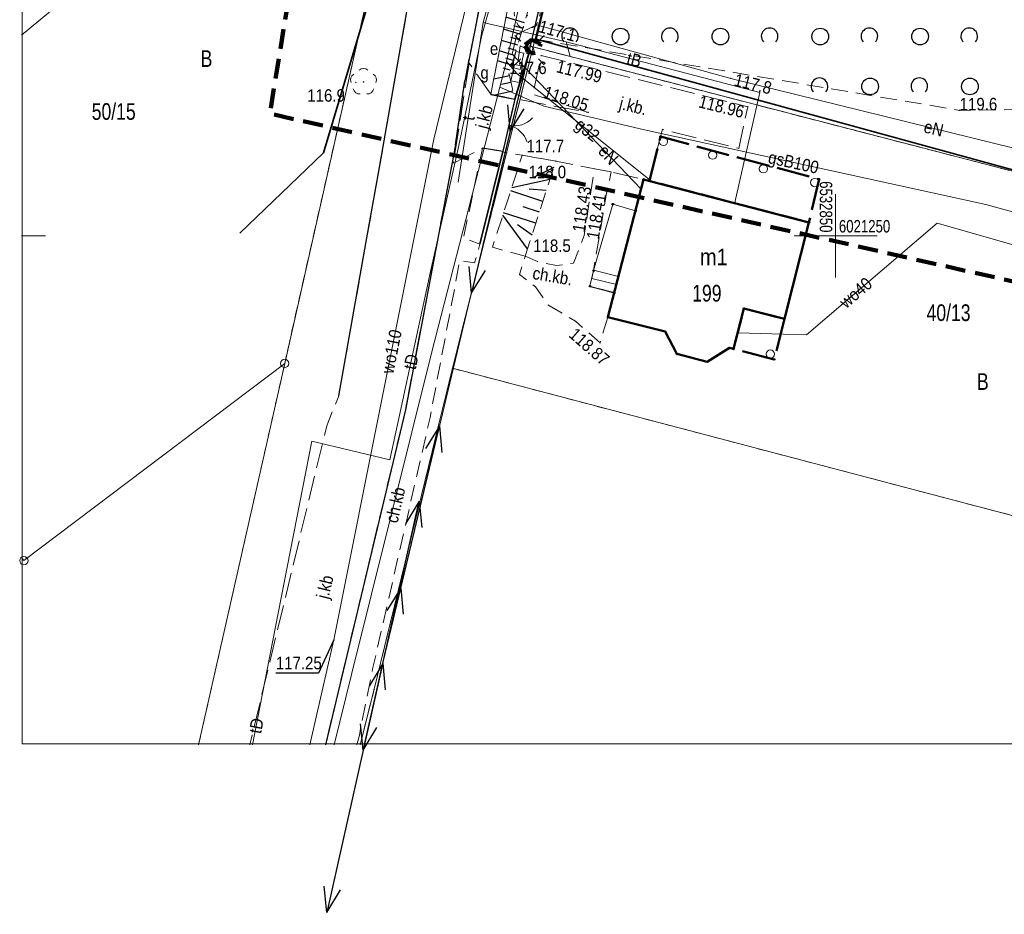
# Model space of a CAD drawing. Header units: metres. Extents: x 6532801 to 6532945, y 6021209 to 6021424.
# Tile 1 of 11: x 6532801 to 6532860, y 6021209 to 6021263. Entities that reach past the tile are written whole.
import ezdxf
from ezdxf.enums import TextEntityAlignment as Align

# ---------------------------------------------------------------- set-up
doc = ezdxf.new("R2010")
doc.units = ezdxf.units.M
doc.header["$MEASUREMENT"] = 0
for name, pattern in [('1.0_0.5', [1.5, 1, -0.5]), ('1.5_0.5', [2, 1.5, -0.5]), ('2.0_0.5', [2.5, 2, -0.5]), ('219-500', [0]), ('4', [1.8, 1.2, -0.6]), ('egug-500', [1, 0.5, -0.5]), ('otob_500', [0]), ('suep_nn_500', [0])]:
    doc.linetypes.add(name, pattern=pattern)
doc.layers.get('0').update_dxf_attribs({"color": 2, "linetype": 'CONTINUOUS', "lineweight": 5})
for name, color, linetype in [('000 Inne (niezydentyfikowane)', 7, 'CONTINUOUS'), ('202-punkt graniczny', 7, 'CONTINUOUS'), ('203-punkt graniczny', 7, 'CONTINUOUS'), ('210-oznaczenie konturu użytku gruntowego', 7, 'CONTINUOUS'), ('211-numer działki ewidencyjnej', 7, 'CONTINUOUS'), ('218-kontur użytku gruntowego', 7, 'CONTINUOUS'), ('219-działka ewidencyjna', 7, 'CONTINUOUS'), ('311-podpora', 7, 'CONTINUOUS'), ('312-budynek ewidencyjny', 7, 'CONTINUOUS'), ('312-oznaczenie budynku ewidencyjnego', 7, 'CONTINUOUS'), ('312-oznaczenie budynku ewidencyjnego-Atr117', 7, 'CONTINUOUS'), ('352-schody', 7, 'CONTINUOUS'), ('blok - nawis', 7, 'CONTINUOUS'), ('brama', 7, 'CONTINUOUS'), ('chodnik', 7, 'CONTINUOUS'), ('chodnik-Atr17', 7, 'CONTINUOUS'), ('drzewo liściaste', 7, 'CONTINUOUS'), ('jezdnia', 7, 'CONTINUOUS'), ('jezdnia-Atr17', 7, 'CONTINUOUS'), ('krawężnik', 7, 'CONTINUOUS'), ('latarnia', 7, 'CONTINUOUS'), ('Obszar opracowania', 7, 'CONTINUOUS'), ('ogrodzenie trwałe', 7, 'CONTINUOUS'), ('pikieta naturalna', 7, 'CONTINUOUS'), ('pikieta naturalna-Atr2', 7, 'CONTINUOUS'), ('pikieta sztuczna', 7, 'CONTINUOUS'), ('pikieta sztuczna-Atr2', 7, 'CONTINUOUS'), ('przewód elektroenergetyczny niskiego napięcia', 7, 'CONTINUOUS'), ('przewód elektroenergetyczny podziemny', 7, 'CONTINUOUS'), ('przewód elektroenergetyczny podziemny-Atr1', 7, 'CONTINUOUS'), ('przewód gazowy', 7, 'CONTINUOUS'), ('przewód gazowy-Atr1', 7, 'CONTINUOUS'), ('przewód telekomunikacyjny podziemny', 7, 'CONTINUOUS'), ('przewód telekomunikacyjny podziemny-Atr1', 7, 'CONTINUOUS'), ('przewód wodociągowy', 7, 'CONTINUOUS'), ('przewód wodociągowy-Atr1', 7, 'CONTINUOUS'), ('Punkt budynku', 7, 'CONTINUOUS'), ('Ramki i opis wydruku', 7, 'CONTINUOUS'), ('rzędna', 7, 'CONTINUOUS'), ('rzędna-Atr2', 7, 'CONTINUOUS'), ('skarpa nieumocniona', 7, 'CONTINUOUS'), ('szafa elektroenergetyczna lub kontener', 7, 'CONTINUOUS'), ('szafa elektroenergetyczna lub kontener-Atr17', 7, 'CONTINUOUS'), ('szafa gazowa lub kontener', 7, 'CONTINUOUS'), ('szafa gazowa lub kontener-Atr17', 7, 'CONTINUOUS'), ('Wstawianie ramki sekcyjnej z opisem', 7, 'CONTINUOUS'), ('zadrzewienie  zakrzewienie', 7, 'CONTINUOUS')]:
    doc.layers.add(name, color=color, linetype=linetype)
doc.styles.get("Standard").update_dxf_attribs({"font": 'Working1250', "width": 0.75})
doc.linetypes.add('902-500', pattern='A,3.75,0,[1,ksztalty.shx,S=0.5,R=0,X=0,Y=0],3.75', length=7.5)

# ---------------------------------------------------------------- blocks, each defined once
blk = doc.blocks.new('311')
at = {"color": 0, "linetype": 'Continuous', "lineweight": 0}
blk.add_circle((0, 0), 0.25, dxfattribs=at)
blk = doc.blocks.new('PUNKTBUD')
at = {"color": 0}
blk.add_circle((0, 0), 0.045, dxfattribs=at)
blk = doc.blocks.new('203')
at = {"linetype": 'Continuous', "lineweight": 0}
h = blk.add_hatch(color=0, dxfattribs=at)
edge = h.paths.add_edge_path()
edge.add_arc((0, 0), 0.045, 0, 360)
blk = doc.blocks.new('202')
at = {"color": 0, "linetype": 'Continuous', "lineweight": 0}
blk.add_circle((0, 0), 0.25, dxfattribs=at)
blk = doc.blocks.new('OK02')
at = {"color": 0, "linetype": 'Continuous', "lineweight": 0}
for centre, start, end in [((-1.5, 0), 0, 60), ((1.5, 0), 120, 180)]:
    blk.add_arc(centre, 1.5, start, end, dxfattribs=at)
blk = doc.blocks.new('PW01')
at = {"linetype": 'Continuous', "lineweight": 13}
h = blk.add_hatch(color=0, dxfattribs=at)
edge = h.paths.add_edge_path()
edge.add_arc((0, 0), 0.045, 0, 360)
blk = doc.blocks.new('SUEP1')
at = {"color": 0, "linetype": 'Continuous'}
for p, q in [((0, 0), (5, 0)), ((5, 0), (3.5, 0.5)), ((5, 0), (3.5, -0.5)), ((5, 0), (15, 0)), ((15, 0), (13.5, 0.5)), ((15, 0), (13.5, -0.5))]:
    blk.add_line(p, q, dxfattribs=at)
blk = doc.blocks.new('OP021')
at = {"linetype": 'Continuous', "lineweight": 13}
h = blk.add_hatch(color=0, dxfattribs=at)
edge = h.paths.add_edge_path()
edge.add_arc((0, 0), 0.05, 0, 360)
at = {"color": 0, "linetype": 'Continuous', "lineweight": 13}
for centre, start, end in [((0, 0.4), 49.272, 130.728), ((-0.38, 0.124), 121.308, 202.548), ((0.38, 0.124), 337.452, 58.692), ((-0.235, -0.324), 193.221, 274.871), ((0.235, -0.324), 265.129, 346.779)]:
    blk.add_arc(centre, 0.4, start, end, dxfattribs=at)
blk = doc.blocks.new('OTZK1')
at = {"color": 0, "linetype": 'Continuous'}
blk.add_circle((0, 0), 0.5, dxfattribs=at)
blk = doc.blocks.new('OTZK2')
at = {"color": 0, "linetype": 'Continuous'}
blk.add_arc((0, 0), 0.5, 318.85, 221.162, dxfattribs=at)
blk = doc.blocks.new('US20')
at = {"color": 0, "linetype": 'Continuous', "lineweight": 13}
for p, q in [((-0.5, -0.25), (-0.5, 0.25)), ((-0.5, 0.25), (0.5, 0.25)), ((0.5, -0.25), (0.5, 0.25)), ((-0.5, -0.25), (0.5, -0.25))]:
    blk.add_line(p, q, dxfattribs=at)
blk = doc.blocks.new('US18')
at = {"color": 0, "linetype": 'Continuous', "lineweight": 13}
for p, q in [((-0.5, -0.25), (-0.5, 0.25)), ((-0.5, 0.25), (0.5, 0.25)), ((0.5, -0.25), (0.5, 0.25)), ((-0.5, -0.25), (0.5, -0.25))]:
    blk.add_line(p, q, dxfattribs=at)
blk = doc.blocks.new('SM01')
at = {"color": 0, "linetype": 'Continuous', "lineweight": 13}
for p, q in [((-0.53, 0.531), (-0.883, 0.884)), ((0.531, 0.531), (0.884, 0.884)), ((-0.53, -0.53), (-0.883, -0.883)), ((0.531, -0.53), (0.884, -0.883))]:
    blk.add_line(p, q, dxfattribs=at)
blk.add_circle((0, 0), 0.25, dxfattribs=at)

msp = doc.modelspace()

# ---------------------------------------------------------------- linework, layer by layer
at = {"layer": '000 Inne (niezydentyfikowane)', "color": 7, "linetype": 'Continuous', "lineweight": 25, "flags": 128}
for points in [[(6532831.29, 6021262.8), (6532830.18, 6021263.14)], [(6532831.19, 6021262.45), (6532830.65, 6021262.61)], [(6532831.08, 6021262.1), (6532830.04, 6021262.42)], [(6532830.99, 6021261.77), (6532830.48, 6021261.92)], [(6532830.89, 6021261.45), (6532829.91, 6021261.74)], [(6532830.7, 6021260.83), (6532829.78, 6021261.11)], [(6532830.79, 6021261.14), (6532830.32, 6021261.28)], [(6532830.53, 6021260.25), (6532829.67, 6021260.51)], [(6532830.62, 6021260.54), (6532830.17, 6021260.67)], [(6532830.39, 6021259.62), (6532829.45, 6021259.41)], [(6532830.44, 6021259.96), (6532830.02, 6021260.08)], [(6532830.48, 6021259.21), (6532829.92, 6021259.09)], [(6532830.6, 6021258.7), (6532829.51, 6021258.45)], [(6532833.06, 6021254.1), (6532831.79, 6021253.49)], [(6532832.82, 6021253.38), (6532830.53, 6021252.89)], [(6532832.4, 6021252.07), (6532830.47, 6021252.7)], [(6532832.61, 6021252.72), (6532831.57, 6021252.8)], [(6532831.98, 6021250.76), (6532830.04, 6021251.38)], [(6532832.19, 6021251.42), (6532831.22, 6021251.74)], [(6532831.48, 6021249.21), (6532830, 6021251.25)], [(6532831.75, 6021250.04), (6532830.87, 6021250.65)]]:
    msp.add_lwpolyline(points, dxfattribs=at)
at = {"layer": '218-kontur użytku gruntowego', "color": 3, "linetype": 'egug-500', "lineweight": 18, "flags": 128}
for points in [[(6532831.82, 6021261.35), (6532841.05, 6021298.39)], [(6532841.05, 6021298.39), (6532831.82, 6021261.35)], [(6532816.88, 6021242.33), (6532823.55, 6021271.88)], [(6532823.55, 6021271.88), (6532816.88, 6021242.33)], [(6532831.82, 6021261.35), (6532826.97, 6021242.04)], [(6532826.97, 6021242.04), (6532831.82, 6021261.35)], [(6532874.38, 6021250.32), (6532831.82, 6021261.35)], [(6532831.82, 6021261.35), (6532874.38, 6021250.32)], [(6532811.703, 6021219.41), (6532816.88, 6021242.33)], [(6532816.88, 6021242.33), (6532811.703, 6021219.41)], [(6532822.26, 6021222.75), (6532826.97, 6021242.04)], [(6532826.97, 6021242.04), (6532869.05, 6021230.97)], [(6532821.416, 6021219.41), (6532822.26, 6021222.75)]]:
    msp.add_lwpolyline(points, dxfattribs=at)
at = {"layer": '219-działka ewidencyjna', "color": 7, "linetype": '219-500', "lineweight": 18, "flags": 128}
for points in [[(6532841.05, 6021298.39), (6532831.82, 6021261.35)], [(6532816.88, 6021242.33), (6532823.55, 6021271.88)], [(6532831.82, 6021261.35), (6532826.97, 6021242.04)], [(6532831.82, 6021261.35), (6532874.38, 6021250.32)], [(6532801.2, 6021230.48), (6532816.88, 6021242.33)], [(6532811.703, 6021219.41), (6532816.88, 6021242.33)], [(6532826.97, 6021242.04), (6532822.26, 6021222.75)], [(6532826.97, 6021242.04), (6532869.05, 6021230.97)], [(6532801.05, 6021230.676), (6532801.2, 6021230.48)], [(6532822.26, 6021222.75), (6532821.416, 6021219.41)]]:
    msp.add_lwpolyline(points, dxfattribs=at)
at = {"layer": '312-budynek ewidencyjny', "color": 7, "linetype": 'Continuous', "lineweight": 50, "flags": 128}
for points in [[(6532836.31, 6021245.12), (6532838.46, 6021253.39)], [(6532838.46, 6021253.39), (6532848.4, 6021250.8)], [(6532848.4, 6021250.8), (6532846.92, 6021245.01)], [(6532844.49, 6021245.63), (6532843.86, 6021243.2)], [(6532846.92, 6021245.01), (6532844.49, 6021245.63)], [(6532839.75, 6021244.25), (6532836.31, 6021245.12)], [(6532840.46, 6021242.9), (6532839.75, 6021244.25)], [(6532843.62, 6021243.26), (6532842.27, 6021242.43)], [(6532843.86, 6021243.2), (6532843.62, 6021243.26)], [(6532842.27, 6021242.43), (6532840.46, 6021242.9)]]:
    msp.add_lwpolyline(points, dxfattribs=at)
at = {"layer": '352-schody', "color": 7, "linetype": 'Continuous', "lineweight": 18, "flags": 128}
msp.add_lwpolyline([(6532837.97, 6021251.5), (6532836.61, 6021251.9), (6532835.45, 6021247.91), (6532835.23, 6021246.97), (6532836.69, 6021246.56)], close=True, dxfattribs=at)
msp.add_lwpolyline([(6532837.97, 6021251.5), (6532836.61, 6021251.9), (6532835.45, 6021247.91), (6532835.23, 6021246.97), (6532836.69, 6021246.56)], close=True, dxfattribs=at)
for points in [[(6532835.455, 6021247.928), (6532836.948, 6021247.555)], [(6532835.34, 6021247.442), (6532836.822, 6021247.071)], [(6532835.748, 6021246.824), (6532836.697, 6021246.587)]]:
    msp.add_lwpolyline(points, dxfattribs=at)
at = {"layer": 'blok - nawis', "color": 7, "linetype": '2.0_0.5', "lineweight": 50, "flags": 128}
for points in [[(6532838.81, 6021253.3), (6532839.47, 6021255.96), (6532849.01, 6021253.4), (6532848.4, 6021250.8)], [(6532843.86, 6021243.2), (6532844.49, 6021245.63), (6532846.92, 6021245.01), (6532846.31, 6021242.57)]]:
    msp.add_lwpolyline(points, close=True, dxfattribs=at)
at = {"layer": 'brama', "color": 7, "linetype": 'otob_500', "lineweight": 18, "flags": 128}
msp.add_lwpolyline([(6532830.71, 6021258.21), (6532830, 6021255.07)], dxfattribs=at)
at = {"layer": 'chodnik', "color": 7, "linetype": '1.0_0.5', "lineweight": 18, "flags": 128}
for points in [[(6532831.63, 6021276.67), (6532829.13, 6021266.55), (6532827.71, 6021259.31), (6532827.15, 6021255.46), (6532824.14, 6021239.54), (6532820.58, 6021224.62), (6532819.335, 6021219.41)], [(6532821.21, 6021219.41), (6532821.37, 6021220), (6532822.19, 6021224.06), (6532825.62, 6021239.08), (6532827.41, 6021248.52), (6532828.29, 6021248.37), (6532828.62, 6021249.49), (6532827.63, 6021249.87), (6532828.77, 6021255.26), (6532830, 6021255.07), (6532830.71, 6021258.21), (6532829.26, 6021258.52), (6532831.06, 6021267.43), (6532833.11, 6021275.54), (6532833.7, 6021276.16), (6532831.63, 6021276.67)]]:
    msp.add_lwpolyline(points, dxfattribs=at)
msp.add_lwpolyline([(6532836.5, 6021253.84), (6532835.53, 6021254.02), (6532835.48, 6021253.81), (6532835.26, 6021252.49), (6532834.89, 6021250.02), (6532834.24, 6021248.35), (6532833.23, 6021248.21), (6532832.07, 6021248.45), (6532831.34, 6021248.77), (6532831, 6021247.67), (6532831.96, 6021246.93), (6532832.7, 6021245.86), (6532834.36, 6021244.87), (6532835.84, 6021243.57), (6532836.31, 6021245.12), (6532836.69, 6021246.56), (6532835.27, 6021246.94), (6532835.23, 6021246.97), (6532835.45, 6021247.91), (6532836.23, 6021252.57), (6532836.47, 6021253.64)], close=True, dxfattribs=at)
at = {"layer": 'jezdnia', "color": 7, "linetype": '1.5_0.5', "lineweight": 18, "flags": 128}
msp.add_lwpolyline([(6532819.335, 6021219.41), (6532820.58, 6021224.62), (6532824.14, 6021239.54), (6532827.15, 6021255.46), (6532827.71, 6021259.31), (6532829.13, 6021266.55), (6532831.63, 6021276.67), (6532832.15, 6021278.62), (6532832.28, 6021279.27), (6532827.16, 6021280.24), (6532822.54, 6021253.88), (6532821.82, 6021249.88), (6532821.23, 6021246.56), (6532820.13, 6021240.39), (6532819.41, 6021238.58), (6532814.785, 6021219.41)], dxfattribs=at)
for points in [[(6532830.71, 6021258.21), (6532830, 6021255.07), (6532830.11, 6021255), (6532831.16, 6021254.84), (6532833.18, 6021254.49), (6532835.53, 6021254.02), (6532836.5, 6021253.84), (6532838.46, 6021253.39), (6532838.8, 6021253.3), (6532838.81, 6021253.36), (6532839.59, 6021256.4), (6532844.18, 6021255.25), (6532844.72, 6021257.76), (6532832.3, 6021260.83), (6532831.79, 6021258.5), (6532835.13, 6021257.42), (6532830.94, 6021258.19)], [(6532827.97, 6021260.38), (6532827.02, 6021254.36), (6532828.77, 6021255.26), (6532830, 6021255.07), (6532830.71, 6021258.21), (6532829.27, 6021258.5)]]:
    msp.add_lwpolyline(points, close=True, dxfattribs=at)
at = {"layer": 'krawężnik', "color": 7, "linetype": 'Continuous', "lineweight": 25, "flags": 128}
for points in [[(6532836.74, 6021294.69), (6532833.98, 6021285.41), (6532832.28, 6021279.27), (6532832.15, 6021278.62), (6532831.63, 6021276.67), (6532829.13, 6021266.55), (6532827.71, 6021259.31)], [(6532820.13, 6021240.39), (6532821.82, 6021249.88), (6532822.54, 6021253.88), (6532827.16, 6021280.24)], [(6532821.82, 6021249.88), (6532822.54, 6021253.88), (6532827.16, 6021280.24)], [(6532827.15, 6021255.46), (6532827.71, 6021259.31)], [(6532829.27, 6021258.5), (6532830.71, 6021258.21), (6532830, 6021255.07), (6532828.77, 6021255.26)], [(6532827.15, 6021255.46), (6532824.14, 6021239.54), (6532819.332, 6021219.41)]]:
    msp.add_lwpolyline(points, dxfattribs=at)
at = {"layer": 'Obszar opracowania', "color": 3, "linetype": '4', "lineweight": 200, "flags": 128}
msp.add_lwpolyline([(6532859.8, 6021351.42), (6532875.32, 6021346.3), (6532934.68, 6021313.91), (6532914.26, 6021235.16), (6532815.99, 6021257.34), (6532829.54, 6021340.4)], close=True, dxfattribs=at)
at = {"layer": 'Obszar opracowania', "color": 6, "linetype": '4', "lineweight": 200, "flags": 128}
msp.add_lwpolyline([(6532831.33, 6021261.48), (6532831.73, 6021261.77), (6532832.25, 6021261.54), (6532832.16, 6021261.04), (6532831.65, 6021260.96), (6532831.31, 6021261.42)], dxfattribs=at)
at = {"layer": 'ogrodzenie trwałe', "color": 7, "linetype": '902-500', "lineweight": 35, "flags": 128}
for points in [[(6532831.99, 6021261.81), (6532835.17, 6021274.94), (6532837.44, 6021275.12)], [(6532822.06, 6021264.52), (6532819.22, 6021254.99), (6532814.18, 6021250.15)], [(6532831.99, 6021261.81), (6532874.09, 6021250.27), (6532869.04, 6021230.98), (6532865.858, 6021219.41)], [(6532830.71, 6021258.21), (6532831.59, 6021261.08)], [(6532828.62, 6021249.49), (6532830, 6021255.07)]]:
    msp.add_lwpolyline(points, dxfattribs=at)
at = {"layer": 'przewód elektroenergetyczny niskiego napięcia', "color": 1, "linetype": 'suep_nn_500', "lineweight": 18, "flags": 128}
for points in [[(6532831.6, 6021261.16), (6532840.16, 6021297.57)], [(6532831.6, 6021261.16), (6532822.7, 6021223.97)], [(6532822.7, 6021223.97), (6532821.676, 6021219.41)], [(6532821.676, 6021219.41), (6532822.7, 6021223.97)]]:
    msp.add_lwpolyline(points, dxfattribs=at)
at = {"layer": 'przewód elektroenergetyczny podziemny', "color": 1, "linetype": 'Continuous', "lineweight": 18, "flags": 128}
for points in [[(6532872.61, 6021268.44), (6532871.24, 6021263.66), (6532870.11, 6021260.41), (6532868.4, 6021253.4), (6532865.58, 6021253.98), (6532862.1, 6021254.92), (6532843.7, 6021259.46), (6532832.01, 6021262.67), (6532830.83, 6021262.09), (6532830.55, 6021260.91), (6532830.91, 6021260.54)], [(6532831.6, 6021261.16), (6532831.04, 6021261.41), (6532830.91, 6021260.54)], [(6532830.91, 6021260.54), (6532838.31, 6021252.81)]]:
    msp.add_lwpolyline(points, dxfattribs=at)
at = {"layer": 'przewód gazowy', "color": 52, "linetype": 'Continuous', "lineweight": 18, "flags": 128}
for points in [[(6532836.35, 6021290.89), (6532834.2, 6021278.08), (6532830.21, 6021260.47), (6532829.82, 6021258.94), (6532825.72, 6021243.03), (6532820.9, 6021223.63), (6532819.863, 6021219.41)], [(6532830.21, 6021260.47), (6532830.83, 6021259.76)], [(6532830.83, 6021259.76), (6532838.98, 6021253.25)], [(6532859.04, 6021251.89), (6532838.52, 6021256.37), (6532832.46, 6021257.8), (6532829.82, 6021258.94)], [(6532859.04, 6021251.89), (6532902.03, 6021240.04), (6532902.21, 6021242.96)]]:
    msp.add_lwpolyline(points, dxfattribs=at)
at = {"layer": 'przewód telekomunikacyjny podziemny', "color": 30, "linetype": 'Continuous', "lineweight": 18, "flags": 128}
for points in [[(6532814.953, 6021219.41), (6532816.3, 6021226.41), (6532818.51, 6021237.65), (6532823.2, 6021236.53), (6532823.76, 6021239.12), (6532825.64, 6021247.85), (6532827.35, 6021255.42), (6532828.73, 6021262.06), (6532831.28, 6021271.08), (6532833.41, 6021279.26), (6532833.88, 6021281.05)], [(6532828.82, 6021262.82), (6532833.59, 6021280.08), (6532833.65, 6021280.29)], [(6532827.31, 6021253.23), (6532828.82, 6021262.82), (6532833.8, 6021261.65), (6532834.04, 6021260.78)], [(6532833.8, 6021261.65), (6532845.44, 6021258.62), (6532843.99, 6021252.18), (6532843.94, 6021251.96)]]:
    msp.add_lwpolyline(points, dxfattribs=at)
at = {"layer": 'przewód wodociągowy', "color": 5, "linetype": 'Continuous', "lineweight": 18, "flags": 128}
for points in [[(6532801.05, 6021262.063), (6532822.03, 6021279.42), (6532831.38, 6021280.71), (6532831.56, 6021280.84), (6532831.92, 6021280.9), (6532832.2, 6021280.8), (6532832.44, 6021280.63)], [(6532831.99, 6021281.19), (6532825.84, 6021255.8), (6532819.84, 6021225.72), (6532818.388, 6021219.41)], [(6532844.11, 6021244.17), (6532848.25, 6021244.05), (6532856.11, 6021250.75), (6532873.02, 6021245.94), (6532883.24, 6021245.8), (6532915.05, 6021237.61), (6532915.54, 6021237.56)]]:
    msp.add_lwpolyline(points, dxfattribs=at)
at = {"layer": 'Ramki i opis wydruku', "color": 7, "linetype": 'Continuous', "lineweight": 13, "flags": 128}
msp.add_lwpolyline([(6532801.1, 6021219.46), (6532944.5, 6021219.46), (6532944.5, 6021424.36), (6532801.1, 6021424.36)], close=True, dxfattribs=at)
at = {"layer": 'rzędna-Atr2', "color": 7, "flags": 128}
msp.add_lwpolyline([(6532819.84, 6021225.72), (6532818.91, 6021223.72), (6532816.349, 6021223.72)], dxfattribs=at)
at = {"layer": 'skarpa nieumocniona', "color": 7, "linetype": '1.0_0.5', "lineweight": 18, "flags": 128}
for points in [[(6532833.12, 6021275.55), (6532830.9, 6021266.76), (6532829.27, 6021258.5), (6532830.71, 6021258.21), (6532830.37, 6021259.72), (6532832.78, 6021267.76), (6532834.15, 6021274.68), (6532833.72, 6021276.09)], [(6532833.12, 6021275.55), (6532830.9, 6021266.76), (6532829.27, 6021258.5), (6532830.71, 6021258.21), (6532830.37, 6021259.72), (6532832.78, 6021267.76), (6532834.15, 6021274.68), (6532833.72, 6021276.09)], [(6532831.34, 6021248.77), (6532833.18, 6021254.49), (6532831.16, 6021254.84), (6532829.37, 6021249.31)], [(6532831.34, 6021248.77), (6532833.18, 6021254.49), (6532831.16, 6021254.84), (6532829.37, 6021249.31)]]:
    msp.add_lwpolyline(points, close=True, dxfattribs=at)
at = {"layer": 'Wstawianie ramki sekcyjnej z opisem', "color": 7, "linetype": 'Continuous', "lineweight": 13, "flags": 128}
for points in [[(6532850, 6021247.5), (6532850, 6021252.5)], [(6532801.05, 6021250), (6532802.5, 6021250)], [(6532847.5, 6021250), (6532852.5, 6021250)]]:
    msp.add_lwpolyline(points, dxfattribs=at)
at = {"layer": 'zadrzewienie  zakrzewienie', "color": 7, "linetype": '1.0_0.5', "lineweight": 18, "flags": 128}
msp.add_lwpolyline([(6532831.99, 6021261.81), (6532857.46, 6021257.54), (6532868.82, 6021257.7), (6532886.04, 6021251.03), (6532892.5, 6021250.89), (6532893.82, 6021252.7), (6532893.61, 6021258.22), (6532870.97, 6021265.81), (6532864.97, 6021263.96), (6532848.32, 6021270.45), (6532834.52, 6021272.1)], close=True, dxfattribs=at)

# ---------------------------------------------------------------- block references
at = {"layer": '202-punkt graniczny', "color": 7, "linetype": 'Continuous', "lineweight": 18}
for p in [(6532816.88, 6021242.33), (6532801.2, 6021230.48)]:
    msp.add_blockref('202', p, dxfattribs=at)
at = {"layer": '203-punkt graniczny', "color": 7, "linetype": 'Continuous', "lineweight": 18}
for p in [(6532831.82, 6021261.35), (6532826.97, 6021242.04), (6532822.26, 6021222.75)]:
    msp.add_blockref('203', p, dxfattribs=at)
at = {"layer": '311-podpora', "color": 7, "linetype": 'Continuous', "lineweight": 18}
for p in [(6532839.65, 6021255.67), (6532842.61, 6021254.85), (6532845.66, 6021254.03), (6532848.75, 6021253.2), (6532846.08, 6021242.89)]:
    msp.add_blockref('311', p, dxfattribs=at)
at = {"layer": 'brama', "color": 7, "linetype": 'Continuous', "lineweight": 18, "rotation": 257.259}
msp.add_blockref('OK02', (6532830.355, 6021256.64), dxfattribs=at)
at = {"layer": 'drzewo liściaste', "color": 94, "linetype": 'Continuous', "lineweight": 18}
for p in [(6532831.46, 6021263.23), (6532821.62, 6021259.25)]:
    msp.add_blockref('OP021', p, dxfattribs=at)
at = {"layer": 'latarnia', "color": 7, "linetype": 'Continuous', "lineweight": 18}
msp.add_blockref('SM01', (6532831.6, 6021261.16), dxfattribs=at)
at = {"layer": 'pikieta naturalna', "color": 7, "linetype": 'Continuous', "lineweight": 13}
for p in [(6532830.37, 6021259.72), (6532821.16, 6021259.21), (6532857.46, 6021257.54), (6532831.16, 6021254.84), (6532833.18, 6021254.49), (6532831.34, 6021248.77)]:
    msp.add_blockref('PW01', p, dxfattribs=at)
at = {"layer": 'pikieta sztuczna', "color": 7, "linetype": 'Continuous', "lineweight": 13}
for p in [(6532832.3, 6021260.83), (6532844.72, 6021257.76), (6532835.13, 6021257.42), (6532835.26, 6021252.49), (6532836.23, 6021252.57), (6532835.84, 6021243.57)]:
    msp.add_blockref('PW01', p, dxfattribs=at)
at = {"layer": 'przewód elektroenergetyczny niskiego napięcia', "color": 1, "linetype": 'Continuous', "lineweight": 18}
for p, rotation in [((6532831.6, 6021261.16), 76.77), ((6532831.6, 6021261.16), 256.542), ((6532822.7, 6021223.97), 76.542), ((6532821.676, 6021219.41), 77.344), ((6532822.7, 6021223.97), 257.344)]:
    msp.add_blockref('SUEP1', p, dxfattribs=dict(at, rotation=rotation))
at = {"layer": 'Punkt budynku', "color": 5, "linetype": 'Continuous', "lineweight": 18}
for p in [(6532839.47, 6021255.96), (6532838.46, 6021253.39), (6532838.81, 6021253.3), (6532849.01, 6021253.4), (6532836.61, 6021251.9), (6532837.97, 6021251.5), (6532848.4, 6021250.8), (6532835.45, 6021247.91), (6532835.23, 6021246.97), (6532836.69, 6021246.56), (6532844.49, 6021245.63), (6532836.31, 6021245.12), (6532846.92, 6021245.01), (6532839.75, 6021244.25), (6532843.62, 6021243.26), (6532843.86, 6021243.2), (6532840.46, 6021242.9), (6532842.27, 6021242.43), (6532846.31, 6021242.57)]:
    msp.add_blockref('PUNKTBUD', p, dxfattribs=at)
at = {"layer": 'rzędna', "color": 1, "linetype": 'Continuous', "lineweight": 18}
for p in [(6532832.01, 6021262.67), (6532843.7, 6021259.46)]:
    msp.add_blockref('PW01', p, dxfattribs=at)
at = {"layer": 'rzędna', "color": 5, "linetype": 'Continuous', "lineweight": 18, "rotation": 78.719}
msp.add_blockref('PW01', (6532819.84, 6021225.72), dxfattribs=at)
at = {"layer": 'szafa elektroenergetyczna lub kontener', "color": 1, "linetype": 'Continuous', "lineweight": 18, "rotation": 257.196}
msp.add_blockref('US18', (6532830.91, 6021260.54), dxfattribs=at)
at = {"layer": 'szafa gazowa lub kontener', "color": 52, "linetype": 'Continuous', "lineweight": 18, "rotation": 258.275}
msp.add_blockref('US20', (6532830.83, 6021259.76), dxfattribs=at)
at = {"layer": 'zadrzewienie  zakrzewienie', "color": 7, "linetype": 'Continuous', "lineweight": 18}
for name, p in [('OTZK2', (6532834.034, 6021261.987)), ('OTZK2', (6532840.034, 6021261.987)), ('OTZK2', (6532846.034, 6021261.987)), ('OTZK2', (6532852.034, 6021261.987)), ('OTZK2', (6532858.034, 6021261.987)), ('OTZK1', (6532837.076, 6021261.976)), ('OTZK1', (6532843.076, 6021261.976)), ('OTZK1', (6532849.076, 6021261.976)), ('OTZK1', (6532855.076, 6021261.976)), ('OTZK2', (6532849.034, 6021258.987)), ('OTZK1', (6532852.076, 6021258.976)), ('OTZK2', (6532855.034, 6021258.987)), ('OTZK1', (6532858.076, 6021258.976))]:
    msp.add_blockref(name, p, dxfattribs=at)

# ---------------------------------------------------------------- texts
at = {"layer": '210-oznaczenie konturu użytku gruntowego', "color": 3, "linetype": 'Continuous', "lineweight": 18, "width": 0.79}
for p in [(6532811.83, 6021260.15), (6532858.5, 6021240.74)]:
    msp.add_text('B', height=1, dxfattribs=at).set_placement(p)
at = {"layer": '211-numer działki ewidencyjnej', "color": 7, "linetype": 'Continuous', "lineweight": 18, "width": 0.79}
msp.add_text('50/15', height=1, dxfattribs=at).set_placement((6532805.28, 6021256.97))
msp.add_text('40/13', height=1, dxfattribs=at).set_placement((6532855.47, 6021245.88), align=Align.TOP_LEFT)
at = {"layer": '312-oznaczenie budynku ewidencyjnego', "color": 7, "linetype": 'Continuous', "lineweight": 18, "width": 0.79}
msp.add_text('199', height=1, dxfattribs=at).set_placement((6532841.38, 6021247.05), align=Align.TOP_LEFT)
at = {"layer": '312-oznaczenie budynku ewidencyjnego-Atr117', "color": 7, "width": 0.9}
msp.add_text('m1', height=1, dxfattribs=at).set_placement((6532842.68, 6021248.23), align=Align.CENTER)
at = {"layer": 'chodnik-Atr17', "color": 7, "width": 0.9}
for s, rotation, p in [('ch.kb.', 350.499, (6532831.74, 6021247.41)), ('ch.kb', 77.136, (6532823.66, 6021232.69)), ('ch.kb', 77.136, (6532823.66, 6021232.69))]:
    msp.add_text(s, height=0.75, rotation=rotation, dxfattribs=at).set_placement(p)
at = {"layer": 'jezdnia-Atr17', "color": 7, "width": 0.9}
msp.add_text('j.kb.', height=0.75, rotation=346.116, dxfattribs=at).set_placement((6532837.12, 6021258.36), align=Align.TOP_LEFT)
msp.add_text('j.kb', height=0.75, rotation=75.356, dxfattribs=at).set_placement((6532829.06, 6021256.38))
msp.add_text('j.kb', height=0.75, rotation=76.199, dxfattribs=at).set_placement((6532819.3, 6021228.9), align=Align.MIDDLE_CENTER)
at = {"layer": 'pikieta naturalna-Atr2', "color": 7, "width": 0.9}
for s, p in [('117.6', (6532830.37, 6021259.72)), ('116.9', (6532818.24, 6021258.06)), ('119.6', (6532857.46, 6021257.54)), ('117.7', (6532831.42, 6021255.02)), ('118.0', (6532831.54, 6021253.46)), ('118.5', (6532831.82, 6021249.03))]:
    msp.add_text(s, height=0.75, dxfattribs=at).set_placement(p)
at = {"layer": 'pikieta sztuczna-Atr2', "color": 7, "width": 0.9}
for s, p in [('117.99', (6532833.34, 6021260.57)), ('118.96', (6532841.89, 6021258.46))]:
    msp.add_text(s, height=0.75, rotation=346.116, dxfattribs=at).set_placement(p, align=Align.TOP_LEFT)
for s, rotation, p in [('118.05', 342.081, (6532832.37, 6021258.31)), ('118.43', 81.48, (6532834.91, 6021250.18)), ('118.41', 80.498, (6532835.76, 6021249.74)), ('118.87', 318.705, (6532833.91, 6021243.97))]:
    msp.add_text(s, height=0.75, rotation=rotation, dxfattribs=at).set_placement(p)
at = {"layer": 'przewód elektroenergetyczny podziemny-Atr1', "color": 1, "width": 0.9}
for rotation, p in [(-13.86, (6532855.34, 6021256.59)), (-46.25, (6532835.94, 6021255.29))]:
    msp.add_text('eN', height=0.75, rotation=rotation, dxfattribs=at).set_placement(p, align=Align.MIDDLE_LEFT)
at = {"layer": 'przewód gazowy-Atr1', "color": 40, "width": 0.9}
for s, rotation, p in [('g32', -38.617, (6532834.49, 6021256.83)), ('gsB100', 347.684, (6532845.98, 6021254.74))]:
    msp.add_text(s, height=0.75, rotation=rotation, dxfattribs=at).set_placement(p, align=Align.MIDDLE_LEFT)
at = {"layer": 'przewód telekomunikacyjny podziemny-Atr1', "color": 30, "width": 0.9}
for s, rotation, p in [('tB', -14.591, (6532837.48, 6021260.69)), ('t', 81.052, (6532827.9, 6021256.95)), ('tD', 77.847, (6532824.38, 6021241.99)), ('tD', 79.11, (6532815.09, 6021220.11))]:
    msp.add_text(s, height=0.75, rotation=rotation, dxfattribs=at).set_placement(p, align=Align.MIDDLE_LEFT)
at = {"layer": 'przewód wodociągowy-Atr1', "color": 5, "width": 0.9}
for s, rotation, p in [('wo40', 40.445, (6532850.39, 6021245.88)), ('wo110', 78.719, (6532823.04, 6021241.74))]:
    msp.add_text(s, height=0.75, rotation=rotation, dxfattribs=at).set_placement(p, align=Align.MIDDLE_LEFT)
at = {"layer": 'rzędna-Atr2', "color": 1, "width": 0.9}
for s, rotation, p in [('117.1', -15.355, (6532832.19, 6021262.62)), ('117.8', -13.86, (6532843.94, 6021259.4))]:
    msp.add_text(s, height=0.75, rotation=rotation, dxfattribs=at).set_placement(p, align=Align.MIDDLE_LEFT)
at = {"layer": 'rzędna-Atr2', "color": 5, "width": 0.9}
msp.add_text('117.25', height=0.75, dxfattribs=at).set_placement((6532816.349, 6021223.728), align=Align.BOTTOM_LEFT)
at = {"layer": 'szafa elektroenergetyczna lub kontener-Atr17', "color": 1, "width": 0.9}
msp.add_text('e', height=0.75, dxfattribs=at).set_placement((6532829.22, 6021261.25), align=Align.MIDDLE_LEFT)
at = {"layer": 'szafa gazowa lub kontener-Atr17', "color": 40, "width": 0.9}
msp.add_text('g', height=0.75, dxfattribs=at).set_placement((6532828.65, 6021259.81), align=Align.MIDDLE_LEFT)
at = {"layer": 'Wstawianie ramki sekcyjnej z opisem', "color": 7, "linetype": 'Continuous', "lineweight": 13, "width": 0.79}
msp.add_text('6532850', height=0.75, rotation=270, dxfattribs=at).set_placement((6532849.05, 6021250.2), align=Align.RIGHT)
msp.add_text('6021250', height=0.75, rotation=0.001, dxfattribs=at).set_placement((6532850.2, 6021250.2))

doc.saveas('drawing.dxf')
